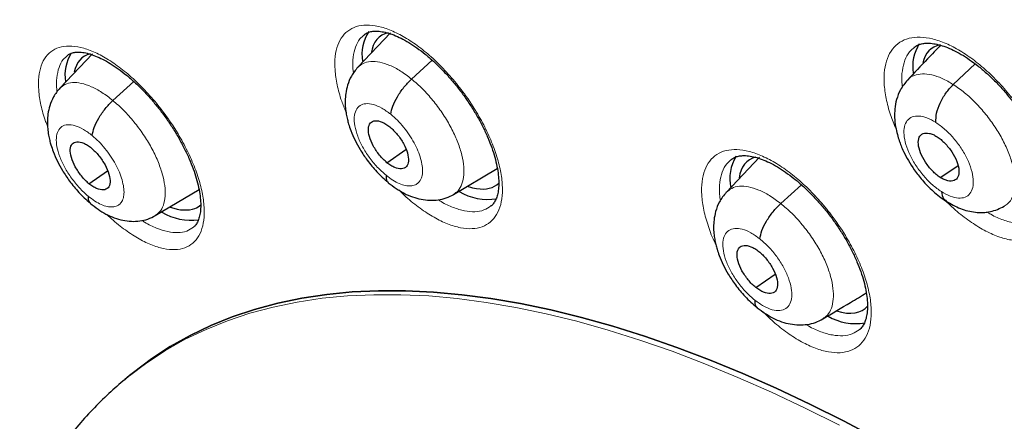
# Model space of a CAD drawing. Header units: millimetres. Extents: x 8 to 2427, y 12 to 2587.
# Tile 56 of 153: x 2232.8 to 2248.5, y 874.14 to 880.55. Entities that reach past the tile are written whole.
import ezdxf

# ---------------------------------------------------------------- set-up
doc = ezdxf.new("R2010")
doc.units = ezdxf.units.MM

msp = doc.modelspace()

# ---------------------------------------------------------------- linework, layer by layer
at = {"color": 7, "linetype": 'Continuous', "lineweight": 30}
for p, q in [((2238.709, 880.339), (2238.191, 879.792)), ((2233.956, 880.007), (2233.438, 879.459)), ((2239.046, 879.602), (2239.377, 879.902)), ((2247.688, 879.515), (2248.039, 879.844)), ((2234.282, 879.26), (2234.616, 879.562)), ((2238.654, 878.267), (2238.956, 878.477)), ((2244.598, 878.355), (2244.069, 877.796)), ((2239.717, 877.76), (2240.414, 878.176)), ((2247.48, 878.032), (2247.76, 878.219)), ((2233.9, 877.932), (2234.196, 878.139)), ((2234.958, 877.422), (2235.656, 877.838)), ((2244.936, 877.615), (2245.265, 877.914)), ((2244.537, 876.275), (2244.845, 876.489)), ((2234.548, 874.869), (2234.474, 874.807))]:
    msp.add_line(p, q, dxfattribs=at)
at = {"color": 252, "linetype": 'Continuous', "lineweight": 0, "flags": 128}
msp.add_lwpolyline([(2234.475, 874.808), (2234.535, 874.858), (2234.821, 875.074), (2235.122, 875.27), (2235.437, 875.448), (2235.767, 875.606), (2236.11, 875.745), (2236.468, 875.864), (2236.838, 875.963), (2237.222, 876.042), (2237.618, 876.102), (2238.026, 876.141), (2238.446, 876.16), (2238.877, 876.159), (2239.32, 876.139), (2239.773, 876.098), (2240.236, 876.037), (2240.709, 875.956), (2241.191, 875.855), (2241.682, 875.735), (2242.181, 875.595), (2242.689, 875.435), (2243.203, 875.256), (2243.725, 875.057), (2244.253, 874.84), (2244.786, 874.604), (2245.326, 874.349), (2245.87, 874.076)], dxfattribs=at)
at = {"color": 7, "linetype": 'Continuous', "lineweight": 30, "flags": 128}
for points in [[(2234.548, 874.869), (2234.61, 874.92), (2234.896, 875.136), (2235.197, 875.333), (2235.512, 875.51), (2235.842, 875.669), (2236.185, 875.807), (2236.543, 875.926), (2236.913, 876.025), (2237.297, 876.105), (2237.693, 876.164), (2238.101, 876.203), (2238.521, 876.222), (2238.952, 876.222), (2239.395, 876.201), (2239.848, 876.16), (2240.311, 876.099), (2240.784, 876.018), (2241.266, 875.917), (2241.757, 875.797), (2242.257, 875.657), (2242.764, 875.497), (2243.279, 875.318), (2243.8, 875.119), (2244.328, 874.902), (2244.862, 874.666), (2245.401, 874.411), (2245.945, 874.138), (2246.494, 873.847)], [(2246.494, 873.847), (2245.945, 874.138), (2245.401, 874.411), (2244.862, 874.666), (2244.328, 874.902), (2243.8, 875.119), (2243.279, 875.318), (2242.764, 875.497), (2242.257, 875.657), (2241.757, 875.797), (2241.266, 875.917), (2240.784, 876.018), (2240.311, 876.099), (2239.848, 876.16), (2239.395, 876.201), (2238.952, 876.222), (2238.521, 876.222), (2238.101, 876.203), (2237.693, 876.164), (2237.297, 876.105), (2236.913, 876.025), (2236.543, 875.926), (2236.185, 875.807), (2235.842, 875.669), (2235.512, 875.51), (2235.197, 875.333), (2234.896, 875.136), (2234.61, 874.92), (2234.548, 874.869)]]:
    msp.add_lwpolyline(points, dxfattribs=at)
at = {"color": 7, "linetype": 'Continuous', "lineweight": 30}
for centre, radius, start, end in [((2238.892, 880.004), 0.637, 145.9404, 190.6034), ((2247.683, 879.81), 0.643, 146.7056, 189.9813), ((2234.193, 879.662), 0.676, 148.2278, 188.6855), ((2244.806, 878.008), 0.684, 148.1603, 191.9239), ((2240.262, 878.558), 0.877, 238.7455, 279.2208), ((2235.533, 878.272), 0.925, 239.5358, 277.2283), ((2246.122, 876.544), 0.846, 239.3131, 280.6921)]:
    msp.add_arc(centre, radius, start, end, dxfattribs=at)
for centre, major_axis, ratio, start_param, end_param in [((2239.478, 879.1), (-0.94, 1.178), 0.45508, 6.067854, 6.68343), ((2248.266, 878.906), (-0.937, 1.176), 0.457363, 6.053204, 6.63825), ((2234.736, 878.765), (-0.943, 1.178), 0.454182, 6.078843, 6.646036), ((2245.346, 877.116), (-0.938, 1.177), 0.456569, 6.07497, 6.695425), ((2239.478, 879.1), (-0.94, 1.178), 0.45508, 2.539713, 2.681884), ((2239.478, 879.1), (-0.94, 1.178), 0.45508, 2.681884, 3.183667), ((2234.736, 878.765), (-0.943, 1.178), 0.454182, 2.523877, 2.993886), ((2234.736, 878.765), (-0.943, 1.178), 0.454182, 2.993886, 3.156076), ((2245.346, 877.116), (-0.938, 1.177), 0.456569, 2.551221, 3.227084)]:
    msp.add_ellipse(centre, major_axis=major_axis, ratio=ratio, start_param=start_param, end_param=end_param, dxfattribs=at)
for points, knots in [([(2221.505, 891.984), (2221.417, 891.901), (2221.213, 891.712), (2220.911, 891.396), (2220.597, 891.039), (2220.297, 890.665), (2220.011, 890.275), (2219.74, 889.869), (2219.483, 889.447), (2219.242, 889.01), (2219.015, 888.556), (2218.804, 888.088), (2218.607, 887.604), (2218.426, 887.106), (2218.26, 886.592), (2218.11, 886.065), (2217.976, 885.523), (2217.857, 884.967), (2217.754, 884.398), (2217.667, 883.815), (2217.596, 883.219), (2217.541, 882.611), (2217.502, 881.991), (2217.479, 881.358), (2217.471, 880.714), (2217.48, 880.058), (2217.504, 879.391), (2217.545, 878.713), (2217.601, 878.025), (2217.673, 877.327), (2217.761, 876.619), (2217.864, 875.901), (2217.984, 875.175), (2218.118, 874.439), (2218.268, 873.696), (2218.434, 872.944), (2218.615, 872.184), (2218.811, 871.417), (2219.022, 870.643), (2219.248, 869.862), (2219.489, 869.075), (2219.744, 868.281), (2220.015, 867.482), (2220.3, 866.678), (2220.599, 865.869), (2220.912, 865.055), (2221.24, 864.237), (2221.581, 863.415), (2221.936, 862.59), (2222.305, 861.762), (2222.687, 860.931), (2223.082, 860.097), (2223.491, 859.262), (2223.912, 858.425), (2224.346, 857.587), (2224.792, 856.748), (2225.25, 855.908), (2225.721, 855.069), (2226.203, 854.23), (2226.697, 853.392), (2227.203, 852.554), (2227.719, 851.719), (2228.246, 850.885), (2228.784, 850.053), (2229.332, 849.224), (2229.891, 848.398), (2230.459, 847.575), (2231.037, 846.756), (2231.625, 845.942), (2232.221, 845.131), (2232.826, 844.326), (2233.44, 843.526), (2234.062, 842.731), (2234.692, 841.943), (2235.329, 841.161), (2235.974, 840.385), (2236.627, 839.617), (2237.285, 838.856), (2237.951, 838.103), (2238.622, 837.358), (2239.3, 836.621), (2239.983, 835.893), (2240.671, 835.174), (2241.364, 834.465), (2242.062, 833.766), (2242.764, 833.076), (2243.47, 832.397), (2244.179, 831.729), (2244.73, 831.219), (2245.046, 830.936), (2245.122, 830.867)], [0, 0, 0, 0, 0.008677, 0.019961, 0.031251, 0.04255, 0.053863, 0.065189, 0.076532, 0.087892, 0.09927, 0.110666, 0.122079, 0.133509, 0.144955, 0.156416, 0.16789, 0.179375, 0.190871, 0.202376, 0.213888, 0.225406, 0.236929, 0.248456, 0.259986, 0.271518, 0.283052, 0.294586, 0.30612, 0.317654, 0.329187, 0.340719, 0.352251, 0.36378, 0.375309, 0.386835, 0.39836, 0.409884, 0.421405, 0.432925, 0.444444, 0.45596, 0.467476, 0.478989, 0.490501, 0.502011, 0.513521, 0.525028, 0.536535, 0.54804, 0.559544, 0.571046, 0.582548, 0.594049, 0.605549, 0.617047, 0.628545, 0.640043, 0.651539, 0.663035, 0.67453, 0.686024, 0.697518, 0.709012, 0.720505, 0.731998, 0.74349, 0.754982, 0.766474, 0.777965, 0.789457, 0.800948, 0.812439, 0.82393, 0.835421, 0.846912, 0.858403, 0.869895, 0.881386, 0.892878, 0.90437, 0.915862, 0.927354, 0.938847, 0.950341, 0.961834, 0.973329, 0.984824, 0.996319, 1, 1, 1, 1]), ([(2244.982, 888.435), (2245.104, 888.364), (2245.46, 888.158), (2246.05, 887.805), (2246.754, 887.37), (2247.46, 886.921), (2248.168, 886.456), (2248.877, 885.977), (2249.588, 885.483), (2250.3, 884.975), (2251.012, 884.452), (2251.724, 883.916), (2252.437, 883.367), (2253.149, 882.803), (2253.86, 882.227), (2254.57, 881.638), (2255.278, 881.037), (2255.985, 880.423), (2256.689, 879.798), (2257.391, 879.161), (2258.09, 878.512), (2258.785, 877.853), (2259.478, 877.183), (2260.166, 876.502), (2260.85, 875.812), (2261.529, 875.111), (2262.203, 874.402), (2262.873, 873.683), (2263.536, 872.956), (2264.194, 872.22), (2264.846, 871.477), (2265.491, 870.726), (2266.129, 869.967), (2266.76, 869.202), (2267.384, 868.43), (2268, 867.652), (2268.608, 866.869), (2269.207, 866.079), (2269.798, 865.285), (2270.38, 864.487), (2270.953, 863.684), (2271.517, 862.877), (2272.071, 862.067), (2272.614, 861.253), (2273.148, 860.437), (2273.671, 859.619), (2274.183, 858.799), (2274.684, 857.977), (2275.174, 857.155), (2275.652, 856.331), (2276.119, 855.508), (2276.574, 854.684), (2277.016, 853.861), (2277.446, 853.039), (2277.864, 852.219), (2278.269, 851.4), (2278.661, 850.583), (2279.04, 849.768), (2279.405, 848.957), (2279.757, 848.149), (2280.095, 847.344), (2280.42, 846.544), (2280.73, 845.748), (2281.027, 844.957), (2281.309, 844.172), (2281.576, 843.392), (2281.83, 842.618), (2282.068, 841.85), (2282.292, 841.089), (2282.501, 840.336), (2282.695, 839.59), (2282.874, 838.852), (2283.038, 838.122), (2283.187, 837.401), (2283.321, 836.689), (2283.439, 835.986), (2283.543, 835.293), (2283.631, 834.61), (2283.703, 833.937), (2283.76, 833.275), (2283.802, 832.624), (2283.829, 831.984), (2283.84, 831.356), (2283.836, 830.74), (2283.817, 830.136), (2283.782, 829.544), (2283.733, 828.966), (2283.668, 828.4), (2283.588, 827.847), (2283.492, 827.308), (2283.382, 826.783), (2283.257, 826.271), (2283.118, 825.774), (2282.963, 825.291), (2282.794, 824.823), (2282.61, 824.369), (2282.411, 823.929), (2282.198, 823.505), (2281.97, 823.096), (2281.727, 822.703), (2281.471, 822.324), (2281.199, 821.962), (2280.914, 821.615), (2280.614, 821.284), (2280.329, 820.996), (2280.138, 820.825), (2280.057, 820.753)], [0, 0, 0, 0, 0.005089, 0.014752, 0.024417, 0.034083, 0.043751, 0.053419, 0.063089, 0.07276, 0.082433, 0.092106, 0.10178, 0.111456, 0.121132, 0.130809, 0.140487, 0.150166, 0.159845, 0.169525, 0.179206, 0.188888, 0.19857, 0.208252, 0.217935, 0.227618, 0.237302, 0.246986, 0.25667, 0.266355, 0.27604, 0.285725, 0.29541, 0.305095, 0.31478, 0.324465, 0.33415, 0.343836, 0.353521, 0.363206, 0.37289, 0.382575, 0.392259, 0.401943, 0.411627, 0.42131, 0.430993, 0.440675, 0.450357, 0.460038, 0.469719, 0.479399, 0.489078, 0.498757, 0.508435, 0.518112, 0.527788, 0.537463, 0.547137, 0.556811, 0.566483, 0.576154, 0.585823, 0.595492, 0.605159, 0.614825, 0.624489, 0.634152, 0.643814, 0.653473, 0.663132, 0.672789, 0.682444, 0.692097, 0.701749, 0.7114, 0.721049, 0.730697, 0.740343, 0.749989, 0.759634, 0.769278, 0.778922, 0.788566, 0.79821, 0.807856, 0.817503, 0.827153, 0.836806, 0.846464, 0.856127, 0.865797, 0.875475, 0.885163, 0.894862, 0.904574, 0.9143, 0.924042, 0.933801, 0.943578, 0.953373, 0.963187, 0.97302, 0.982868, 0.992731, 1, 1, 1, 1]), ([(2238.291, 880.311), (2238.306, 880.322), (2238.336, 880.343), (2238.393, 880.361), (2238.464, 880.37), (2238.55, 880.365), (2238.65, 880.345), (2238.76, 880.309), (2238.878, 880.256), (2239.002, 880.188), (2239.131, 880.103), (2239.263, 880.002), (2239.395, 879.888), (2239.526, 879.761), (2239.655, 879.623), (2239.778, 879.475), (2239.895, 879.319), (2240.003, 879.158), (2240.102, 878.995), (2240.189, 878.83), (2240.265, 878.667), (2240.327, 878.507), (2240.376, 878.353), (2240.411, 878.207), (2240.432, 878.073), (2240.439, 877.951), (2240.434, 877.844), (2240.418, 877.753), (2240.392, 877.68), (2240.358, 877.622), (2240.333, 877.589), (2240.314, 877.577), (2240.312, 877.576)], [0, 0, 0, 0, 0.035744, 0.071159, 0.103793, 0.138587, 0.172688, 0.206473, 0.239465, 0.273193, 0.307235, 0.341197, 0.375613, 0.410148, 0.444697, 0.479515, 0.514397, 0.549222, 0.583888, 0.618437, 0.653253, 0.687644, 0.721807, 0.756182, 0.789935, 0.823135, 0.856842, 0.890042, 0.92265, 0.95739, 0.994009, 1, 1, 1, 1]), ([(2233.556, 879.98), (2233.569, 879.99), (2233.596, 880.01), (2233.648, 880.026), (2233.715, 880.034), (2233.798, 880.03), (2233.895, 880.01), (2234.002, 879.973), (2234.118, 879.921), (2234.24, 879.852), (2234.367, 879.768), (2234.497, 879.667), (2234.629, 879.553), (2234.759, 879.426), (2234.887, 879.288), (2235.01, 879.14), (2235.127, 878.984), (2235.236, 878.823), (2235.335, 878.659), (2235.423, 878.494), (2235.5, 878.331), (2235.564, 878.171), (2235.615, 878.017), (2235.652, 877.871), (2235.675, 877.736), (2235.684, 877.614), (2235.681, 877.506), (2235.667, 877.415), (2235.644, 877.342), (2235.613, 877.285), (2235.588, 877.252), (2235.569, 877.24), (2235.565, 877.237)], [0, 0, 0, 0, 0.033884, 0.069424, 0.101871, 0.136488, 0.170424, 0.204063, 0.237006, 0.270624, 0.304612, 0.338572, 0.372938, 0.407467, 0.441988, 0.476775, 0.511652, 0.546504, 0.581181, 0.61567, 0.650459, 0.684877, 0.718961, 0.753298, 0.78707, 0.820117, 0.853721, 0.88683, 0.919233, 0.953254, 0.989358, 1, 1, 1, 1]), ([(2247.486, 880.145), (2247.416, 880.071), (2247.236, 879.881), (2247.063, 879.699), (2246.957, 879.587)], [0, 0, 0, 0, 0.387827, 1, 1, 1, 1]), ([(2247.064, 880.109), (2247.081, 880.122), (2247.115, 880.146), (2247.178, 880.166), (2247.255, 880.177), (2247.347, 880.173), (2247.452, 880.154), (2247.566, 880.118), (2247.688, 880.066), (2247.815, 879.998), (2247.947, 879.914), (2248.081, 879.814), (2248.216, 879.701), (2248.348, 879.575), (2248.478, 879.437), (2248.602, 879.29), (2248.719, 879.135), (2248.827, 878.975), (2248.925, 878.812), (2249.011, 878.647), (2249.085, 878.484), (2249.146, 878.325), (2249.192, 878.171), (2249.225, 878.026), (2249.243, 877.892), (2249.248, 877.77), (2249.239, 877.662), (2249.22, 877.57), (2249.191, 877.496), (2249.154, 877.434), (2249.123, 877.406), (2249.108, 877.392)], [0, 0, 0, 0, 0.03731, 0.072667, 0.105649, 0.140785, 0.175186, 0.209113, 0.242338, 0.276254, 0.310402, 0.344398, 0.378902, 0.413463, 0.448015, 0.482883, 0.517785, 0.552588, 0.587234, 0.621883, 0.656743, 0.691114, 0.72534, 0.759789, 0.793554, 0.827007, 0.86091, 0.894316, 0.927578, 0.963062, 1, 1, 1, 1]), ([(2238.189, 879.791), (2238.152, 879.745), (2238.083, 879.66), (2238.024, 879.514), (2237.995, 879.381), (2237.985, 879.257), (2237.989, 879.147), (2238.003, 879.047), (2238.021, 878.961), (2238.044, 878.873), (2238.082, 878.763), (2238.141, 878.626), (2238.229, 878.466), (2238.343, 878.295), (2238.465, 878.147), (2238.58, 878.03), (2238.643, 877.977), (2238.675, 877.95)], [0, 0, 0, 0, 0.09083, 0.169798, 0.236935, 0.292634, 0.350543, 0.398226, 0.439584, 0.476065, 0.529589, 0.6089, 0.6852, 0.775819, 0.880581, 0.9384, 1, 1, 1, 1]), ([(2238.714, 879.04), (2238.722, 879.082), (2238.738, 879.167), (2238.817, 879.321), (2238.92, 879.475), (2239.004, 879.56), (2239.046, 879.602)], [0, 0, 0, 0, 0.248695, 0.499614, 0.750768, 1, 1, 1, 1]), ([(2246.957, 879.587), (2246.917, 879.537), (2246.841, 879.444), (2246.78, 879.282), (2246.752, 879.131), (2246.749, 878.984), (2246.764, 878.849), (2246.792, 878.724), (2246.823, 878.623), (2246.856, 878.532), (2246.902, 878.427), (2246.969, 878.299), (2247.069, 878.144), (2247.2, 877.976), (2247.338, 877.833), (2247.469, 877.723), (2247.54, 877.675), (2247.577, 877.65)], [0, 0, 0, 0, 0.089645, 0.169594, 0.239776, 0.300754, 0.369347, 0.425893, 0.471464, 0.506767, 0.550559, 0.621173, 0.691966, 0.778405, 0.880776, 0.938204, 1, 1, 1, 1]), ([(2233.436, 879.458), (2233.399, 879.413), (2233.331, 879.329), (2233.273, 879.184), (2233.244, 879.052), (2233.235, 878.928), (2233.239, 878.816), (2233.253, 878.714), (2233.272, 878.627), (2233.296, 878.538), (2233.334, 878.429), (2233.393, 878.293), (2233.481, 878.134), (2233.594, 877.964), (2233.714, 877.817), (2233.827, 877.7), (2233.89, 877.647), (2233.922, 877.62)], [0, 0, 0, 0, 0.089536, 0.16783, 0.234877, 0.291018, 0.350257, 0.399165, 0.441178, 0.477807, 0.531303, 0.610408, 0.686443, 0.776713, 0.881056, 0.938645, 1, 1, 1, 1]), ([(2247.409, 878.91), (2247.411, 878.957), (2247.413, 879.053), (2247.473, 879.22), (2247.566, 879.385), (2247.648, 879.472), (2247.688, 879.515)], [0, 0, 0, 0, 0.248368, 0.499431, 0.75054, 1, 1, 1, 1]), ([(2233.952, 878.7), (2233.96, 878.742), (2233.975, 878.826), (2234.053, 878.98), (2234.156, 879.133), (2234.24, 879.218), (2234.282, 879.26)], [0, 0, 0, 0, 0.2491669, 0.4997783, 0.7505454, 1, 1, 1, 1]), ([(2238.654, 878.267), (2238.633, 878.285), (2238.592, 878.321), (2238.514, 878.41), (2238.43, 878.534), (2238.365, 878.687), (2238.349, 878.819), (2238.382, 878.911), (2238.462, 878.947), (2238.554, 878.928), (2238.635, 878.887), (2238.677, 878.855), (2238.698, 878.84)], [0, 0, 0, 0, 0.062837, 0.125536, 0.250822, 0.375529, 0.500015, 0.624486, 0.749181, 0.874468, 0.937166, 1, 1, 1, 1]), ([(2238.698, 878.84), (2238.719, 878.821), (2238.761, 878.785), (2238.839, 878.697), (2238.923, 878.572), (2238.988, 878.419), (2239.003, 878.287), (2238.971, 878.195), (2238.891, 878.16), (2238.799, 878.178), (2238.717, 878.219), (2238.675, 878.251), (2238.654, 878.267)], [0, 0, 0, 0, 0.062837, 0.125536, 0.250823, 0.37553, 0.500016, 0.624487, 0.749181, 0.874468, 0.937166, 1, 1, 1, 1]), ([(2247.48, 878.032), (2247.459, 878.047), (2247.416, 878.076), (2247.333, 878.155), (2247.239, 878.273), (2247.157, 878.427), (2247.122, 878.57), (2247.136, 878.681), (2247.201, 878.741), (2247.285, 878.744), (2247.364, 878.72), (2247.406, 878.695), (2247.428, 878.682)], [0, 0, 0, 0, 0.062835, 0.125528, 0.250808, 0.375516, 0.5, 0.624483, 0.749191, 0.874472, 0.937165, 1, 1, 1, 1]), ([(2247.428, 878.682), (2247.449, 878.668), (2247.492, 878.638), (2247.575, 878.559), (2247.669, 878.441), (2247.751, 878.287), (2247.786, 878.144), (2247.771, 878.033), (2247.706, 877.973), (2247.622, 877.97), (2247.543, 877.995), (2247.501, 878.019), (2247.48, 878.032)], [0, 0, 0, 0, 0.062835, 0.125528, 0.250809, 0.375518, 0.500001, 0.624484, 0.749192, 0.874472, 0.937165, 1, 1, 1, 1]), ([(2233.9, 877.932), (2233.879, 877.951), (2233.838, 877.987), (2233.76, 878.076), (2233.677, 878.201), (2233.611, 878.354), (2233.594, 878.485), (2233.626, 878.576), (2233.704, 878.61), (2233.795, 878.591), (2233.876, 878.549), (2233.918, 878.517), (2233.938, 878.501)], [0, 0, 0, 0, 0.062838, 0.12554, 0.250831, 0.375533, 0.500015, 0.624483, 0.749172, 0.874463, 0.937165, 1, 1, 1, 1]), ([(2233.938, 878.501), (2233.959, 878.483), (2234, 878.446), (2234.078, 878.357), (2234.162, 878.232), (2234.227, 878.08), (2234.244, 877.949), (2234.212, 877.857), (2234.134, 877.823), (2234.043, 877.843), (2233.962, 877.884), (2233.92, 877.916), (2233.9, 877.932)], [0, 0, 0, 0, 0.062838, 0.125541, 0.250832, 0.375533, 0.500015, 0.624483, 0.749172, 0.874463, 0.937165, 1, 1, 1, 1]), ([(2244.146, 878.319), (2244.163, 878.331), (2244.195, 878.354), (2244.256, 878.373), (2244.33, 878.382), (2244.42, 878.378), (2244.523, 878.359), (2244.635, 878.322), (2244.755, 878.27), (2244.881, 878.202), (2245.012, 878.117), (2245.146, 878.018), (2245.28, 877.904), (2245.412, 877.777), (2245.541, 877.64), (2245.666, 877.492), (2245.783, 877.337), (2245.892, 877.177), (2245.99, 877.014), (2246.077, 876.85), (2246.152, 876.687), (2246.214, 876.528), (2246.262, 876.375), (2246.296, 876.23), (2246.315, 876.096), (2246.321, 875.975), (2246.314, 875.867), (2246.297, 875.777), (2246.27, 875.703), (2246.233, 875.644), (2246.207, 875.612), (2246.189, 875.601), (2246.188, 875.6)], [0, 0, 0, 0, 0.037169, 0.072414, 0.105188, 0.140109, 0.174344, 0.208219, 0.241303, 0.275134, 0.309231, 0.34321, 0.377673, 0.412218, 0.446763, 0.481604, 0.516489, 0.551292, 0.585937, 0.620531, 0.65536, 0.689724, 0.723918, 0.758318, 0.792056, 0.82539, 0.859186, 0.892482, 0.925461, 0.960685, 0.997778, 1, 1, 1, 1]), ([(2238.639, 878.067), (2238.639, 878.03), (2238.639, 877.977), (2238.67, 877.958), (2238.68, 877.952)], [0, 0, 0, 0, 0.68734, 1, 1, 1, 1]), ([(2238.675, 877.946), (2238.758, 877.885), (2238.924, 877.763), (2239.154, 877.685), (2239.336, 877.663), (2239.471, 877.67), (2239.601, 877.699), (2239.68, 877.74), (2239.719, 877.761)], [0, 0, 0, 0, 0.24642, 0.496033, 0.622291, 0.748736, 0.874821, 1, 1, 1, 1]), ([(2233.886, 877.734), (2233.886, 877.698), (2233.887, 877.646), (2233.917, 877.628), (2233.926, 877.623)], [0, 0, 0, 0, 0.706448, 1, 1, 1, 1]), ([(2244.067, 877.795), (2244.027, 877.745), (2243.954, 877.654), (2243.896, 877.499), (2243.869, 877.363), (2243.862, 877.243), (2243.867, 877.141), (2243.88, 877.047), (2243.897, 876.963), (2243.921, 876.877), (2243.957, 876.77), (2244.014, 876.637), (2244.101, 876.478), (2244.216, 876.305), (2244.341, 876.156), (2244.459, 876.036), (2244.525, 875.982), (2244.558, 875.954)], [0, 0, 0, 0, 0.097913, 0.180618, 0.24832, 0.30169, 0.354143, 0.399295, 0.439984, 0.476604, 0.52664, 0.604116, 0.680132, 0.771433, 0.877869, 0.93691, 1, 1, 1, 1]), ([(2247.498, 877.805), (2247.505, 877.763), (2247.517, 877.696), (2247.562, 877.669), (2247.579, 877.658)], [0, 0, 0, 0, 0.613855, 1, 1, 1, 1]), ([(2233.922, 877.616), (2234.003, 877.555), (2234.168, 877.432), (2234.396, 877.351), (2234.578, 877.327), (2234.712, 877.333), (2234.842, 877.362), (2234.921, 877.403), (2234.96, 877.423)], [0, 0, 0, 0, 0.245725, 0.495146, 0.621481, 0.748105, 0.874462, 1, 1, 1, 1]), ([(2244.601, 877.051), (2244.61, 877.094), (2244.626, 877.179), (2244.705, 877.334), (2244.809, 877.488), (2244.894, 877.573), (2244.936, 877.615)], [0, 0, 0, 0, 0.248301, 0.499484, 0.750961, 1, 1, 1, 1]), ([(2247.575, 877.652), (2247.649, 877.609), (2247.8, 877.522), (2248.042, 877.467), (2248.284, 877.47), (2248.428, 877.537), (2248.5, 877.571)], [0, 0, 0, 0, 0.243534, 0.49204, 0.745228, 1, 1, 1, 1]), ([(2244.537, 876.275), (2244.516, 876.293), (2244.474, 876.328), (2244.396, 876.417), (2244.311, 876.541), (2244.246, 876.694), (2244.231, 876.826), (2244.264, 876.919), (2244.345, 876.955), (2244.438, 876.938), (2244.521, 876.898), (2244.563, 876.866), (2244.585, 876.85)], [0, 0, 0, 0, 0.062836, 0.125532, 0.250814, 0.375523, 0.500009, 0.624486, 0.749187, 0.874471, 0.937166, 1, 1, 1, 1]), ([(2244.585, 876.85), (2244.606, 876.832), (2244.648, 876.796), (2244.726, 876.708), (2244.811, 876.584), (2244.876, 876.431), (2244.891, 876.299), (2244.858, 876.206), (2244.777, 876.17), (2244.683, 876.187), (2244.601, 876.227), (2244.558, 876.259), (2244.537, 876.275)], [0, 0, 0, 0, 0.0628363, 0.1255318, 0.2508151, 0.3755243, 0.50001, 0.6244866, 0.7491877, 0.8744708, 0.9371657, 1, 1, 1, 1]), ([(2245.606, 875.773), (2245.754, 875.862), (2245.988, 876.001), (2246.216, 876.137), (2246.3, 876.187)], [0, 0, 0, 0, 0.634356, 1, 1, 1, 1]), ([(2244.521, 876.074), (2244.521, 876.037), (2244.52, 875.982), (2244.552, 875.963), (2244.563, 875.957)], [0, 0, 0, 0, 0.6707, 1, 1, 1, 1]), ([(2244.558, 875.95), (2244.642, 875.89), (2244.81, 875.77), (2245.041, 875.694), (2245.224, 875.674), (2245.36, 875.682), (2245.49, 875.712), (2245.569, 875.753), (2245.608, 875.774)], [0, 0, 0, 0, 0.247003, 0.496781, 0.622977, 0.749275, 0.875131, 1, 1, 1, 1]), ([(2234.475, 874.807), (2234.389, 874.733), (2234.209, 874.579), (2233.953, 874.325), (2233.705, 874.049), (2233.471, 873.757), (2233.252, 873.45), (2233.047, 873.127), (2232.858, 872.787), (2232.684, 872.433), (2232.525, 872.062), (2232.383, 871.677), (2232.256, 871.276), (2232.145, 870.861), (2232.051, 870.432), (2231.974, 869.988), (2231.913, 869.532), (2231.87, 869.063), (2231.843, 868.581), (2231.833, 868.089), (2231.841, 867.585), (2231.865, 867.071), (2231.905, 866.547), (2231.963, 866.014), (2232.036, 865.472), (2232.126, 864.922), (2232.232, 864.364), (2232.354, 863.799), (2232.491, 863.227), (2232.644, 862.648), (2232.813, 862.064), (2232.996, 861.475), (2233.194, 860.88), (2233.407, 860.281), (2233.634, 859.678), (2233.876, 859.071), (2234.131, 858.461), (2234.4, 857.848), (2234.683, 857.234), (2234.978, 856.617), (2235.287, 856), (2235.608, 855.381), (2235.942, 854.763), (2236.288, 854.145), (2236.646, 853.527), (2237.015, 852.911), (2237.395, 852.296), (2237.786, 851.684), (2238.187, 851.075), (2238.599, 850.469), (2239.02, 849.866), (2239.451, 849.268), (2239.891, 848.674), (2240.34, 848.086), (2240.797, 847.504), (2241.262, 846.927), (2241.735, 846.358), (2242.215, 845.795), (2242.701, 845.24), (2243.194, 844.693), (2243.693, 844.155), (2244.198, 843.625), (2244.708, 843.105), (2245.222, 842.595), (2245.741, 842.096), (2246.264, 841.607), (2246.759, 841.156), (2247.081, 840.874), (2247.226, 840.747)], [0, 0, 0, 0, 0.0131998, 0.0274095, 0.0416413, 0.055917, 0.0702561, 0.084676, 0.0991906, 0.1138101, 0.1285407, 0.1433844, 0.1583391, 0.1733991, 0.1885556, 0.2037979, 0.2191137, 0.2344904, 0.2499156, 0.2653776, 0.2808661, 0.2963719, 0.3118875, 0.3274064, 0.3429225, 0.3584323, 0.3739333, 0.3894235, 0.4049018, 0.4203674, 0.43582, 0.4512595, 0.466686, 0.4821, 0.4975017, 0.5128917, 0.5282707, 0.5436391, 0.5589978, 0.5743472, 0.5896881, 0.6050211, 0.6203469, 0.6356659, 0.6509789, 0.6662865, 0.6815891, 0.6968874, 0.7121818, 0.727473, 0.7427615, 0.7580477, 0.7733321, 0.7886153, 0.8038976, 0.8191797, 0.834462, 0.8497447, 0.8650285, 0.8803137, 0.8956009, 0.9108906, 0.9261833, 0.9414795, 0.9567797, 0.9720845, 0.9873945, 1, 1, 1, 1])]:
    msp.add_open_spline(points, degree=3, knots=knots, dxfattribs=at)
at = {"color": 252, "linetype": 'Continuous', "lineweight": 0}
for points, knots in [([(2238, 879.075), (2237.976, 879.134), (2237.915, 879.283), (2237.854, 879.511), (2237.819, 879.752), (2237.822, 879.967), (2237.864, 880.149), (2237.942, 880.295), (2238.055, 880.398), (2238.199, 880.458), (2238.37, 880.471), (2238.564, 880.439), (2238.774, 880.36), (2238.995, 880.24), (2239.221, 880.078), (2239.445, 879.883), (2239.661, 879.657), (2239.88, 879.388), (2240.074, 879.099), (2240.236, 878.801), (2240.356, 878.527), (2240.441, 878.263), (2240.49, 878.014), (2240.501, 877.789), (2240.474, 877.593), (2240.409, 877.434), (2240.309, 877.314), (2240.176, 877.238), (2240.015, 877.206), (2239.829, 877.222), (2239.624, 877.283), (2239.406, 877.388), (2239.182, 877.535), (2238.991, 877.686), (2238.881, 877.796), (2238.844, 877.834)], [0, 0, 0, 0, 0.019973, 0.050869, 0.081767, 0.112665, 0.143546, 0.174427, 0.20528, 0.236132, 0.266958, 0.297783, 0.328594, 0.359405, 0.390221, 0.421037, 0.451875, 0.482713, 0.521181, 0.552079, 0.582977, 0.613876, 0.644774, 0.675668, 0.706563, 0.737436, 0.768309, 0.799152, 0.829995, 0.860815, 0.891634, 0.922444, 0.953254, 0.984076, 1, 1, 1, 1]), ([(2238.295, 880.309), (2238.269, 880.288), (2238.209, 880.239), (2238.148, 880.118), (2238.111, 879.954), (2238.103, 879.81), (2238.117, 879.717), (2238.12, 879.696)], [0, 0, 0, 0, 0.177396, 0.427398, 0.677403, 0.927561, 1, 1, 1, 1]), ([(2246.775, 878.807), (2246.744, 878.882), (2246.676, 879.047), (2246.612, 879.293), (2246.579, 879.535), (2246.585, 879.753), (2246.63, 879.939), (2246.712, 880.088), (2246.83, 880.196), (2246.979, 880.261), (2247.155, 880.278), (2247.354, 880.251), (2247.57, 880.176), (2247.796, 880.06), (2248.026, 879.902), (2248.254, 879.71), (2248.473, 879.487), (2248.694, 879.22), (2248.89, 878.933), (2249.052, 878.636), (2249.172, 878.362), (2249.256, 878.096), (2249.303, 877.846), (2249.311, 877.618), (2249.281, 877.419), (2249.212, 877.256), (2249.108, 877.131), (2248.97, 877.051), (2248.804, 877.015), (2248.612, 877.026), (2248.403, 877.082), (2248.18, 877.184), (2247.95, 877.327), (2247.745, 877.484), (2247.623, 877.604), (2247.574, 877.652)], [0, 0, 0, 0, 0.025188, 0.055741, 0.086328, 0.116916, 0.147516, 0.178117, 0.208704, 0.239292, 0.269845, 0.300398, 0.330911, 0.361424, 0.391909, 0.422394, 0.452874, 0.483355, 0.521278, 0.551853, 0.582428, 0.613001, 0.643575, 0.674169, 0.704763, 0.735363, 0.765962, 0.79654, 0.827118, 0.857659, 0.888199, 0.918702, 0.949204, 0.979684, 1, 1, 1, 1]), ([(2233.24, 878.846), (2233.229, 878.873), (2233.181, 878.99), (2233.13, 879.188), (2233.092, 879.427), (2233.093, 879.641), (2233.132, 879.821), (2233.207, 879.965), (2233.317, 880.066), (2233.457, 880.124), (2233.625, 880.135), (2233.815, 880.101), (2234.023, 880.02), (2234.241, 879.898), (2234.464, 879.735), (2234.687, 879.538), (2234.901, 879.311), (2235.119, 879.041), (2235.313, 878.751), (2235.475, 878.453), (2235.595, 878.18), (2235.682, 877.916), (2235.732, 877.668), (2235.745, 877.445), (2235.721, 877.251), (2235.659, 877.093), (2235.562, 876.975), (2235.433, 876.901), (2235.275, 876.872), (2235.092, 876.89), (2234.891, 876.952), (2234.676, 877.059), (2234.454, 877.209), (2234.288, 877.34), (2234.201, 877.427), (2234.187, 877.442)], [0, 0, 0, 0, 0.00955, 0.041092, 0.072618, 0.104143, 0.13564, 0.167137, 0.198606, 0.230075, 0.261527, 0.29298, 0.324436, 0.355893, 0.38737, 0.418848, 0.450356, 0.481863, 0.52122, 0.552753, 0.584285, 0.615819, 0.647352, 0.678869, 0.710387, 0.741874, 0.773362, 0.804824, 0.836286, 0.867737, 0.899189, 0.93065, 0.962112, 0.993598, 1, 1, 1, 1]), ([(2247.067, 880.107), (2247.04, 880.085), (2246.976, 880.033), (2246.911, 879.908), (2246.871, 879.74), (2246.86, 879.593), (2246.874, 879.498), (2246.877, 879.476)], [0, 0, 0, 0, 0.179618, 0.428037, 0.676457, 0.924776, 1, 1, 1, 1]), ([(2233.559, 879.978), (2233.535, 879.958), (2233.476, 879.91), (2233.417, 879.79), (2233.383, 879.628), (2233.376, 879.493), (2233.389, 879.409), (2233.391, 879.396)], [0, 0, 0, 0, 0.183651, 0.440653, 0.697655, 0.954908, 1, 1, 1, 1]), ([(2238.193, 879.79), (2238.218, 879.813), (2238.272, 879.862), (2238.391, 879.889), (2238.535, 879.879), (2238.696, 879.826), (2238.869, 879.738), (2238.987, 879.647), (2239.046, 879.602)], [0, 0, 0, 0, 0.147042, 0.317562, 0.488104, 0.658708, 0.829241, 1, 1, 1, 1]), ([(2239.046, 879.602), (2239.105, 879.552), (2239.222, 879.451), (2239.387, 879.265), (2239.538, 879.064), (2239.667, 878.853), (2239.769, 878.639), (2239.842, 878.432), (2239.88, 878.24), (2239.884, 878.069), (2239.855, 877.926), (2239.8, 877.819), (2239.741, 877.78), (2239.715, 877.763)], [0, 0, 0, 0, 0.0927779, 0.1854289, 0.2781198, 0.3707785, 0.4634253, 0.5559944, 0.6485169, 0.7411603, 0.8338003, 0.9263164, 1, 1, 1, 1]), ([(2246.959, 879.586), (2246.961, 879.589), (2246.986, 879.627), (2247.064, 879.665), (2247.191, 879.693), (2247.343, 879.675), (2247.51, 879.62), (2247.629, 879.55), (2247.688, 879.515)], [0, 0, 0, 0, 0.017912, 0.214247, 0.410609, 0.607039, 0.803385, 1, 1, 1, 1]), ([(2233.44, 879.457), (2233.464, 879.479), (2233.517, 879.527), (2233.633, 879.553), (2233.775, 879.541), (2233.935, 879.487), (2234.106, 879.396), (2234.223, 879.306), (2234.282, 879.26)], [0, 0, 0, 0, 0.146157, 0.316854, 0.487573, 0.658355, 0.829065, 1, 1, 1, 1]), ([(2247.688, 879.515), (2247.748, 879.474), (2247.868, 879.391), (2248.044, 879.226), (2248.209, 879.04), (2248.357, 878.837), (2248.482, 878.626), (2248.579, 878.413), (2248.644, 878.209), (2248.675, 878.019), (2248.673, 877.851), (2248.635, 877.713), (2248.577, 877.618), (2248.52, 877.587), (2248.5, 877.575)], [0, 0, 0, 0, 0.08649, 0.172862, 0.259271, 0.34565, 0.432017, 0.518312, 0.604561, 0.690923, 0.777286, 0.863535, 0.94983, 1, 1, 1, 1]), ([(2234.282, 879.26), (2234.34, 879.209), (2234.456, 879.108), (2234.621, 878.921), (2234.77, 878.72), (2234.899, 878.508), (2235.002, 878.295), (2235.075, 878.088), (2235.114, 877.897), (2235.12, 877.727), (2235.092, 877.585), (2235.039, 877.479), (2234.981, 877.442), (2234.956, 877.425)], [0, 0, 0, 0, 0.092836, 0.185547, 0.278297, 0.371014, 0.46372, 0.556348, 0.648929, 0.741632, 0.834331, 0.926905, 1, 1, 1, 1]), ([(2238.639, 878.067), (2238.592, 878.109), (2238.497, 878.192), (2238.369, 878.351), (2238.261, 878.521), (2238.181, 878.694), (2238.136, 878.858), (2238.127, 879), (2238.155, 879.112), (2238.219, 879.186), (2238.314, 879.217), (2238.434, 879.202), (2238.571, 879.146), (2238.666, 879.075), (2238.714, 879.04)], [0, 0, 0, 0, 0.083333, 0.166663, 0.249999, 0.333334, 0.416669, 0.499998, 0.58333, 0.666662, 0.749996, 0.83333, 0.916664, 1, 1, 1, 1]), ([(2238.714, 879.04), (2238.749, 879.009), (2238.82, 878.948), (2238.921, 878.835), (2239.011, 878.714), (2239.089, 878.586), (2239.151, 878.457), (2239.194, 878.331), (2239.219, 878.214), (2239.224, 878.109), (2239.21, 878.033), (2239.19, 877.993), (2239.178, 877.975), (2239.171, 877.967), (2239.166, 877.961), (2239.159, 877.953), (2239.143, 877.936), (2239.112, 877.915), (2239.072, 877.901), (2239.02, 877.894), (2238.949, 877.899), (2238.851, 877.93), (2238.746, 877.984), (2238.675, 878.039), (2238.639, 878.067)], [0, 0, 0, 0, 0.062598, 0.124981, 0.187341, 0.249637, 0.311875, 0.374281, 0.436896, 0.499546, 0.562192, 0.597235, 0.606412, 0.615585, 0.624754, 0.626503, 0.642157, 0.687302, 0.723394, 0.749869, 0.812372, 0.874892, 0.937368, 1, 1, 1, 1]), ([(2247.498, 877.805), (2247.45, 877.839), (2247.353, 877.908), (2247.214, 878.053), (2247.091, 878.215), (2246.993, 878.388), (2246.927, 878.558), (2246.896, 878.715), (2246.903, 878.847), (2246.948, 878.946), (2247.028, 879.005), (2247.136, 879.019), (2247.266, 878.991), (2247.361, 878.937), (2247.409, 878.91)], [0, 0, 0, 0, 0.083335, 0.166669, 0.250002, 0.333336, 0.416669, 0.499998, 0.58333, 0.666661, 0.749995, 0.833329, 0.916665, 1, 1, 1, 1]), ([(2233.886, 877.734), (2233.839, 877.776), (2233.746, 877.86), (2233.618, 878.02), (2233.51, 878.19), (2233.43, 878.363), (2233.384, 878.525), (2233.374, 878.667), (2233.401, 878.778), (2233.463, 878.851), (2233.557, 878.881), (2233.675, 878.865), (2233.81, 878.806), (2233.905, 878.735), (2233.952, 878.7)], [0, 0, 0, 0, 0.083334, 0.166666, 0.249998, 0.333329, 0.416665, 0.5, 0.583333, 0.666663, 0.75, 0.833335, 0.916666, 1, 1, 1, 1]), ([(2247.409, 878.91), (2247.458, 878.875), (2247.555, 878.806), (2247.694, 878.662), (2247.817, 878.499), (2247.914, 878.327), (2247.981, 878.156), (2248.012, 878), (2248.004, 877.867), (2247.959, 877.768), (2247.88, 877.709), (2247.772, 877.695), (2247.642, 877.723), (2247.546, 877.778), (2247.498, 877.805)], [0, 0, 0, 0, 0.083333, 0.166663, 0.249997, 0.333332, 0.416664, 0.499997, 0.583327, 0.666661, 0.749995, 0.83333, 0.916664, 1, 1, 1, 1]), ([(2233.952, 878.7), (2233.987, 878.669), (2234.058, 878.607), (2234.157, 878.494), (2234.248, 878.372), (2234.326, 878.244), (2234.388, 878.115), (2234.431, 877.99), (2234.456, 877.873), (2234.462, 877.769), (2234.449, 877.694), (2234.43, 877.654), (2234.418, 877.637), (2234.412, 877.628), (2234.407, 877.623), (2234.4, 877.615), (2234.384, 877.598), (2234.354, 877.578), (2234.315, 877.565), (2234.264, 877.558), (2234.193, 877.564), (2234.096, 877.596), (2233.993, 877.651), (2233.922, 877.706), (2233.886, 877.734)], [0, 0, 0, 0, 0.062596, 0.124978, 0.187338, 0.249634, 0.311871, 0.374278, 0.436894, 0.499544, 0.562189, 0.597232, 0.606409, 0.615582, 0.624751, 0.626544, 0.642255, 0.687303, 0.720975, 0.749872, 0.812374, 0.874895, 0.937371, 1, 1, 1, 1]), ([(2243.901, 876.954), (2243.896, 876.963), (2243.846, 877.063), (2243.776, 877.253), (2243.702, 877.513), (2243.669, 877.753), (2243.673, 877.969), (2243.717, 878.153), (2243.796, 878.3), (2243.912, 878.406), (2244.059, 878.468), (2244.233, 878.483), (2244.43, 878.453), (2244.644, 878.377), (2244.868, 878.259), (2245.097, 878.1), (2245.323, 877.906), (2245.542, 877.682), (2245.762, 877.415), (2245.958, 877.127), (2246.121, 876.831), (2246.241, 876.558), (2246.326, 876.293), (2246.375, 876.044), (2246.384, 875.818), (2246.356, 875.621), (2246.289, 875.46), (2246.187, 875.338), (2246.051, 875.26), (2245.887, 875.226), (2245.698, 875.24), (2245.49, 875.298), (2245.269, 875.401), (2245.041, 875.546), (2244.83, 875.711), (2244.7, 875.839), (2244.644, 875.894)], [0, 0, 0, 0, 0.003046, 0.033265, 0.063484, 0.093721, 0.123958, 0.154196, 0.184434, 0.214654, 0.244874, 0.275066, 0.305258, 0.335424, 0.36559, 0.395743, 0.425896, 0.456055, 0.486214, 0.523784, 0.554015, 0.584246, 0.614476, 0.644706, 0.674946, 0.705185, 0.735419, 0.765653, 0.795865, 0.826077, 0.85626, 0.886443, 0.916603, 0.946763, 0.976916, 1, 1, 1, 1]), ([(2244.15, 878.317), (2244.124, 878.296), (2244.061, 878.245), (2243.998, 878.122), (2243.959, 877.957), (2243.951, 877.801), (2243.967, 877.695), (2243.973, 877.662)], [0, 0, 0, 0, 0.170867, 0.410762, 0.650657, 0.890559, 1, 1, 1, 1]), ([(2244.071, 877.794), (2244.097, 877.817), (2244.152, 877.868), (2244.272, 877.896), (2244.418, 877.888), (2244.582, 877.836), (2244.757, 877.749), (2244.876, 877.66), (2244.936, 877.615)], [0, 0, 0, 0, 0.147872, 0.318226, 0.488602, 0.65904, 0.829405, 1, 1, 1, 1]), ([(2239.474, 877.674), (2239.488, 877.665), (2239.568, 877.611), (2239.711, 877.548), (2239.894, 877.491), (2240.06, 877.478), (2240.203, 877.503), (2240.276, 877.552), (2240.311, 877.576)], [0, 0, 0, 0, 0.04092, 0.235316, 0.42976, 0.624205, 0.818807, 1, 1, 1, 1]), ([(2244.936, 877.615), (2244.995, 877.565), (2245.113, 877.465), (2245.28, 877.28), (2245.431, 877.08), (2245.561, 876.869), (2245.664, 876.656), (2245.737, 876.449), (2245.774, 876.257), (2245.778, 876.085), (2245.748, 875.941), (2245.691, 875.833), (2245.631, 875.794), (2245.604, 875.776)], [0, 0, 0, 0, 0.092766, 0.185405, 0.278084, 0.370731, 0.463366, 0.555923, 0.648432, 0.741063, 0.833691, 0.926197, 1, 1, 1, 1]), ([(2248.22, 877.484), (2248.242, 877.47), (2248.332, 877.412), (2248.487, 877.347), (2248.675, 877.295), (2248.846, 877.287), (2248.995, 877.316), (2249.071, 877.368), (2249.108, 877.394)], [0, 0, 0, 0, 0.061852, 0.251635, 0.441665, 0.631697, 0.821983, 1, 1, 1, 1]), ([(2234.746, 877.345), (2234.76, 877.336), (2234.839, 877.282), (2234.979, 877.218), (2235.159, 877.159), (2235.321, 877.144), (2235.461, 877.167), (2235.531, 877.214), (2235.565, 877.237)], [0, 0, 0, 0, 0.039417, 0.234571, 0.429652, 0.624733, 0.819873, 1, 1, 1, 1]), ([(2244.521, 876.074), (2244.473, 876.115), (2244.378, 876.198), (2244.248, 876.356), (2244.14, 876.526), (2244.06, 876.699), (2244.014, 876.862), (2244.006, 877.005), (2244.035, 877.118), (2244.101, 877.193), (2244.197, 877.225), (2244.319, 877.212), (2244.457, 877.156), (2244.553, 877.086), (2244.601, 877.051)], [0, 0, 0, 0, 0.083336, 0.166671, 0.250006, 0.333341, 0.416672, 0.500004, 0.583338, 0.666666, 0.750003, 0.833337, 0.916667, 1, 1, 1, 1]), ([(2244.601, 877.051), (2244.649, 877.01), (2244.744, 876.927), (2244.874, 876.769), (2244.983, 876.599), (2245.062, 876.426), (2245.108, 876.263), (2245.116, 876.12), (2245.087, 876.007), (2245.022, 875.932), (2244.925, 875.9), (2244.803, 875.913), (2244.665, 875.969), (2244.569, 876.039), (2244.521, 876.074)], [0, 0, 0, 0, 0.083333, 0.166663, 0.249998, 0.333333, 0.416668, 0.499997, 0.583329, 0.666662, 0.749996, 0.83333, 0.916664, 1, 1, 1, 1]), ([(2245.339, 875.684), (2245.351, 875.676), (2245.432, 875.625), (2245.575, 875.564), (2245.762, 875.509), (2245.931, 875.499), (2246.077, 875.526), (2246.151, 875.577), (2246.187, 875.601)], [0, 0, 0, 0, 0.036392, 0.23151, 0.42678, 0.622051, 0.81752, 1, 1, 1, 1])]:
    msp.add_open_spline(points, degree=3, knots=knots, dxfattribs=at)

doc.saveas('drawing.dxf')
